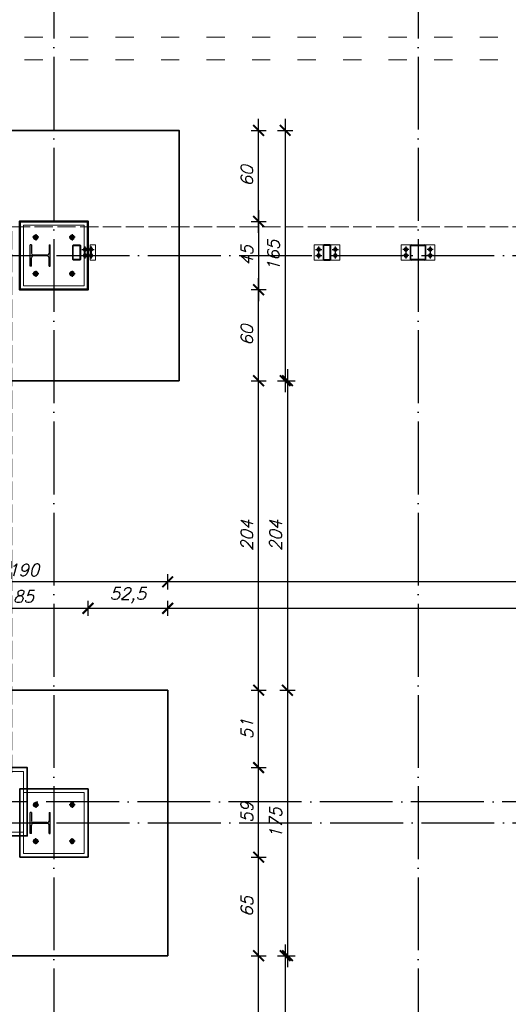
# Model space of a CAD drawing. Header units: millimetres. Extents: x 1814 to 94182, y 11562 to 49454.
# Tile 112 of 143: x 10723 to 11045, y 26353 to 27002. Entities that reach past the tile are written whole.
import ezdxf

# ---------------------------------------------------------------- set-up
doc = ezdxf.new("R2010")
doc.units = ezdxf.units.MM
for name, pattern in [('ACAD_ISO02W100', [15, 12, -3]), ('ACAD_ISO03W100', [30, 12, -18]), ('ACAD_ISO04W100', [30, 24, -3, 0, -3])]:
    doc.linetypes.add(name, pattern=pattern)
for name, color, linetype, lineweight in [('obrys budynku', 114, 'ACAD_ISO02W100', 9), ('profil stalowy', 100, 'Continuous', 25), ('urządzenia sanitarne', 200, 'Continuous', 9), ('utwardzenie', 250, 'Continuous', 9), ('widok 0.09', 132, 'Continuous', 9), ('widok 0.15', 150, 'Continuous', 15), ('widok 0.25', 30, 'Continuous', 25), ('widok 0.35', 22, 'Continuous', 35), ('wymiar', 135, 'Continuous', 9), ('ściany', 7, 'Continuous', 50), ('śruby', 204, 'Continuous', 9)]:
    doc.layers.add(name, color=color, linetype=linetype, lineweight=lineweight)
doc.layers.add('osie', color=40, linetype='ACAD_ISO04W100')
doc.styles.add('WYMIARY', font='simplex.shx', dxfattribs={"oblique": 15})
doc.dimstyles.new('1-50', dxfattribs={"dimscale": 50, "dimtxt": 0.16, "dimasz": 0.2, "dimexe": 0.1, "dimexo": 0.1, "dimgap": 0.075, "dimtad": 1, "dimdec": 1, "dimrnd": 0.1, "dimzin": 9, "dimtxsty": 'WYMIARY', "dimblk": 'ARCHTICK', "dimcen": 0.2, "dimdle": 0.15, "dimadec": 1, "dimazin": 1, "dimtfac": 1, "dimtdec": 1, "dimtix": 1, "dimtmove": 2, "dimatfit": 3, "dimldrblk": 'ARCHTICK', "dimfxl": 0, "dimarcsym": 0})

# ---------------------------------------------------------------- blocks, each defined once
blk = doc.blocks.new('A$C16716dc2')
at = {"layer": 'osie', "ltscale": 0.05}
for p, q in [((4, 2), (0, 2)), ((2, 4), (2, 0))]:
    blk.add_line(p, q, dxfattribs=at)
at = {"layer": 'widok 0.09'}
blk.add_circle((2, 2), 1.5, dxfattribs=at)
at = {"layer": 'widok 0.25'}
blk.add_circle((2, 2), 0.8, dxfattribs=at)
at = {"layer": 'widok 0.35'}
blk.add_lwpolyline([(3.39, 2), (2.69, 0.8), (1.31, 0.8), (0.61, 2), (1.31, 3.2), (2.69, 3.2)], close=True, dxfattribs=at)
blk = doc.blocks.new('A$Cc7ba2b45')
at = {"layer": 'osie', "ltscale": 0.05}
for p, q in [((4, 2), (0, 2)), ((2, 4), (2, 0))]:
    blk.add_line(p, q, dxfattribs=at)
at = {"layer": 'widok 0.09'}
blk.add_circle((2, 2), 1.12, dxfattribs=at)
at = {"layer": 'widok 0.25'}
blk.add_circle((2, 2), 0.6, dxfattribs=at)
at = {"layer": 'widok 0.35'}
blk.add_lwpolyline([(0.96, 2), (1.48, 1.1), (2.52, 1.1), (3.04, 2), (2.52, 2.9), (1.48, 2.9)], close=True, dxfattribs=at)
blk = doc.blocks.new('_ARCHTICK')
at = {"color": 0, "linetype": 'ByBlock', "lineweight": -2}
blk.add_solid([(0.398, 0.309), (0.309, 0.398), (-0.309, -0.398), (-0.398, -0.309)], dxfattribs=at)
blk = doc.blocks.new('*D3578')
at = {"layer": 'Defpoints', "color": 0}
for p in [(10745.46, 27190.3), (10705.46, 26928.8), (10745.46, 26928.8)]:
    blk.add_point(p, dxfattribs=at)
at = {"layer": 'wymiar', "color": 0, "lineweight": -2}
for p, q in [((10697.96, 27190.3), (10752.96, 27190.3)), ((10705.46, 27185.3), (10705.46, 27195.3)), ((10745.46, 27185.3), (10745.46, 27195.3))]:
    blk.add_line(p, q, dxfattribs=at)
at = {"layer": 'wymiar', "color": 0, "lineweight": -2, "xscale": 10, "yscale": 10, "zscale": 10, "rotation": 180}
blk.add_blockref('_ARCHTICK', (10705.46, 27190.3), dxfattribs=at)
at = {"layer": 'wymiar', "color": 0, "lineweight": -2, "xscale": 10, "yscale": 10, "zscale": 10}
blk.add_blockref('_ARCHTICK', (10745.46, 27190.3), dxfattribs=at)
at = {"layer": 'wymiar', "color": 0, "insert": (10725.46, 27198.05), "char_height": 8, "attachment_point": 5, "style": 'WYMIARY'}
blk.add_mtext('40', dxfattribs=at)
blk = doc.blocks.new('*D3579')
at = {"layer": 'Defpoints', "color": 0}
for p in [(10985.46, 27190.3), (10745.46, 26928.8), (10985.46, 26865.3)]:
    blk.add_point(p, dxfattribs=at)
at = {"layer": 'wymiar', "color": 0, "lineweight": -2}
for p, q in [((10737.96, 27190.3), (10992.96, 27190.3)), ((10745.46, 27185.3), (10745.46, 27195.3)), ((10985.46, 27185.3), (10985.46, 27195.3))]:
    blk.add_line(p, q, dxfattribs=at)
at = {"layer": 'wymiar', "color": 0, "lineweight": -2, "xscale": 10, "yscale": 10, "zscale": 10, "rotation": 180}
blk.add_blockref('_ARCHTICK', (10745.46, 27190.3), dxfattribs=at)
at = {"layer": 'wymiar', "color": 0, "lineweight": -2, "xscale": 10, "yscale": 10, "zscale": 10}
blk.add_blockref('_ARCHTICK', (10985.46, 27190.3), dxfattribs=at)
at = {"layer": 'wymiar', "color": 0, "insert": (10865.46, 27198.05), "char_height": 8, "attachment_point": 5, "style": 'WYMIARY'}
blk.add_mtext('240', dxfattribs=at)
blk = doc.blocks.new('*D3580')
at = {"layer": 'Defpoints', "color": 0}
for p in [(11225.46, 27190.3), (10985.46, 26865.3), (11225.46, 26865.3)]:
    blk.add_point(p, dxfattribs=at)
at = {"layer": 'wymiar', "color": 0, "lineweight": -2}
for p, q in [((10977.96, 27190.3), (11232.96, 27190.3)), ((10985.46, 27185.3), (10985.46, 27195.3)), ((11225.46, 27185.3), (11225.46, 27195.3))]:
    blk.add_line(p, q, dxfattribs=at)
at = {"layer": 'wymiar', "color": 0, "lineweight": -2, "xscale": 10, "yscale": 10, "zscale": 10, "rotation": 180}
blk.add_blockref('_ARCHTICK', (10985.46, 27190.3), dxfattribs=at)
at = {"layer": 'wymiar', "color": 0, "lineweight": -2, "xscale": 10, "yscale": 10, "zscale": 10}
blk.add_blockref('_ARCHTICK', (11225.46, 27190.3), dxfattribs=at)
at = {"layer": 'wymiar', "color": 0, "insert": (11105.46, 27198.05), "char_height": 8, "attachment_point": 5, "style": 'WYMIARY'}
blk.add_mtext('240', dxfattribs=at)
blk = doc.blocks.new('*D3379')
at = {"layer": 'Defpoints', "color": 0}
for p in [(10767.95, 27207.8), (10767.95, 26868.8), (11683.08, 26868.8)]:
    blk.add_point(p, dxfattribs=at)
at = {"layer": 'wymiar', "color": 0, "lineweight": -2}
for p, q in [((10767.95, 27202.8), (10767.95, 27212.8)), ((11683.08, 27202.8), (11683.08, 27212.8)), ((11690.58, 27207.8), (10760.45, 27207.8))]:
    blk.add_line(p, q, dxfattribs=at)
at = {"layer": 'wymiar', "color": 0, "lineweight": -2, "xscale": 10, "yscale": 10, "zscale": 10, "rotation": 180}
blk.add_blockref('_ARCHTICK', (10767.95, 27207.8), dxfattribs=at)
at = {"layer": 'wymiar', "color": 0, "lineweight": -2, "xscale": 10, "yscale": 10, "zscale": 10}
blk.add_blockref('_ARCHTICK', (11683.08, 27207.8), dxfattribs=at)
at = {"layer": 'wymiar', "color": 0, "insert": (11225.51, 27216.31), "char_height": 8, "attachment_point": 5, "style": 'WYMIARY'}
blk.add_mtext('915,1', dxfattribs=at)
blk = doc.blocks.new('*D3585')
at = {"layer": 'Defpoints', "color": 0}
for p in [(9999.31, 27207.8), (10722.95, 26823.8), (9999.31, 26508.8)]:
    blk.add_point(p, dxfattribs=at)
at = {"layer": 'wymiar', "color": 0, "lineweight": -2}
for p, q in [((9999.31, 27202.8), (9999.31, 27212.8)), ((10722.95, 27202.8), (10722.95, 27212.8)), ((10730.45, 27207.8), (9991.81, 27207.8))]:
    blk.add_line(p, q, dxfattribs=at)
at = {"layer": 'wymiar', "color": 0, "lineweight": -2, "xscale": 10, "yscale": 10, "zscale": 10, "rotation": 180}
blk.add_blockref('_ARCHTICK', (9999.31, 27207.8), dxfattribs=at)
at = {"layer": 'wymiar', "color": 0, "lineweight": -2, "xscale": 10, "yscale": 10, "zscale": 10}
blk.add_blockref('_ARCHTICK', (10722.95, 27207.8), dxfattribs=at)
at = {"layer": 'wymiar', "color": 0, "insert": (10361.13, 27216.31), "char_height": 8, "attachment_point": 5, "style": 'WYMIARY'}
blk.add_mtext('723,6', dxfattribs=at)
blk = doc.blocks.new('*D3589')
at = {"layer": 'Defpoints', "color": 0}
for p in [(10827.95, 27225.3), (10662.95, 26928.8), (10827.95, 26928.8)]:
    blk.add_point(p, dxfattribs=at)
at = {"layer": 'wymiar', "color": 0, "lineweight": -2}
for p, q in [((10662.95, 27220.3), (10662.95, 27230.3)), ((10827.95, 27220.3), (10827.95, 27230.3)), ((10655.45, 27225.3), (10835.45, 27225.3))]:
    blk.add_line(p, q, dxfattribs=at)
at = {"layer": 'wymiar', "color": 0, "lineweight": -2, "xscale": 10, "yscale": 10, "zscale": 10, "rotation": 180}
blk.add_blockref('_ARCHTICK', (10662.95, 27225.3), dxfattribs=at)
at = {"layer": 'wymiar', "color": 0, "lineweight": -2, "xscale": 10, "yscale": 10, "zscale": 10}
blk.add_blockref('_ARCHTICK', (10827.95, 27225.3), dxfattribs=at)
at = {"layer": 'wymiar', "color": 0, "insert": (10745.45, 27233.05), "char_height": 8, "attachment_point": 5, "style": 'WYMIARY'}
blk.add_mtext('165', dxfattribs=at)
blk = doc.blocks.new('*D3590')
at = {"layer": 'Defpoints', "color": 0}
for p in [(11623.08, 27225.3), (10827.95, 26928.8), (11623.08, 26928.8)]:
    blk.add_point(p, dxfattribs=at)
at = {"layer": 'wymiar', "color": 0, "lineweight": -2}
for p, q in [((10827.95, 27220.3), (10827.95, 27230.3)), ((11623.08, 27220.3), (11623.08, 27230.3)), ((10820.45, 27225.3), (11630.58, 27225.3))]:
    blk.add_line(p, q, dxfattribs=at)
at = {"layer": 'wymiar', "color": 0, "lineweight": -2, "xscale": 10, "yscale": 10, "zscale": 10, "rotation": 180}
blk.add_blockref('_ARCHTICK', (10827.95, 27225.3), dxfattribs=at)
at = {"layer": 'wymiar', "color": 0, "lineweight": -2, "xscale": 10, "yscale": 10, "zscale": 10}
blk.add_blockref('_ARCHTICK', (11623.08, 27225.3), dxfattribs=at)
at = {"layer": 'wymiar', "color": 0, "insert": (11225.51, 27233.81), "char_height": 8, "attachment_point": 5, "style": 'WYMIARY'}
blk.add_mtext('795,1', dxfattribs=at)
blk = doc.blocks.new('*D3592')
at = {"layer": 'Defpoints', "color": 0}
for p in [(10662.95, 27242.8), (10662.95, 26928.8), (11788.08, 26928.8)]:
    blk.add_point(p, dxfattribs=at)
at = {"layer": 'wymiar', "color": 0, "lineweight": -2}
for p, q in [((11795.58, 27242.8), (10655.45, 27242.8)), ((10662.95, 27237.8), (10662.95, 27247.8)), ((11788.08, 27237.8), (11788.08, 27247.8))]:
    blk.add_line(p, q, dxfattribs=at)
at = {"layer": 'wymiar', "color": 0, "lineweight": -2, "xscale": 10, "yscale": 10, "zscale": 10, "rotation": 180}
blk.add_blockref('_ARCHTICK', (10662.95, 27242.8), dxfattribs=at)
at = {"layer": 'wymiar', "color": 0, "lineweight": -2, "xscale": 10, "yscale": 10, "zscale": 10}
blk.add_blockref('_ARCHTICK', (11788.08, 27242.8), dxfattribs=at)
at = {"layer": 'wymiar', "color": 0, "insert": (11225.51, 27251.31), "char_height": 8, "attachment_point": 5, "style": 'WYMIARY'}
blk.add_mtext('1125,1', dxfattribs=at)
blk = doc.blocks.new('*D3533')
at = {"layer": 'Defpoints', "color": 0}
for p in [(11788.08, 27260.3), (11788.08, 26928.8), (9894.31, 26568.8)]:
    blk.add_point(p, dxfattribs=at)
at = {"layer": 'wymiar', "color": 0, "lineweight": -2}
for p, q in [((9894.31, 27255.3), (9894.31, 27265.3)), ((11788.08, 27255.3), (11788.08, 27265.3)), ((9886.81, 27260.3), (11795.58, 27260.3))]:
    blk.add_line(p, q, dxfattribs=at)
at = {"layer": 'wymiar', "color": 0, "lineweight": -2, "xscale": 10, "yscale": 10, "zscale": 10, "rotation": 180}
blk.add_blockref('_ARCHTICK', (9894.31, 27260.3), dxfattribs=at)
at = {"layer": 'wymiar', "color": 0, "lineweight": -2, "xscale": 10, "yscale": 10, "zscale": 10}
blk.add_blockref('_ARCHTICK', (11788.08, 27260.3), dxfattribs=at)
at = {"layer": 'wymiar', "color": 0, "insert": (10841.19, 27268.81), "char_height": 8, "attachment_point": 5, "style": 'WYMIARY'}
blk.add_mtext('1893,8', dxfattribs=at)
blk = doc.blocks.new('*D3376')
at = {"layer": 'Defpoints', "color": 0}
for p in [(10722.95, 26868.8), (9615.31, 26823.8), (10722.95, 26823.8)]:
    blk.add_point(p, dxfattribs=at)
at = {"layer": 'wymiar', "color": 0, "lineweight": -2}
for p, q in [((9615.31, 26876.3), (9615.31, 26816.3)), ((9620.31, 26868.8), (9610.31, 26868.8)), ((9620.31, 26823.8), (9610.31, 26823.8))]:
    blk.add_line(p, q, dxfattribs=at)
at = {"layer": 'wymiar', "color": 0, "lineweight": -2, "xscale": 10, "yscale": 10, "zscale": 10}
for p, rotation in [((9615.31, 26868.8), 90), ((9615.31, 26823.8), 270)]:
    blk.add_blockref('_ARCHTICK', p, dxfattribs=dict(at, rotation=rotation))
at = {"layer": 'wymiar', "color": 0, "insert": (9607.56, 26846.3), "char_height": 8, "attachment_point": 5, "rotation": 90, "style": 'WYMIARY'}
blk.add_mtext('45', dxfattribs=at)
blk = doc.blocks.new('*D3515')
at = {"layer": 'Defpoints', "color": 0}
for p in [(10722.95, 26823.8), (9615.31, 26463.8), (9954.31, 26463.8)]:
    blk.add_point(p, dxfattribs=at)
at = {"layer": 'wymiar', "color": 0, "lineweight": -2}
for p, q in [((9615.31, 26831.3), (9615.31, 26456.3)), ((9620.31, 26823.8), (9610.31, 26823.8)), ((9620.31, 26463.8), (9610.31, 26463.8))]:
    blk.add_line(p, q, dxfattribs=at)
at = {"layer": 'wymiar', "color": 0, "lineweight": -2, "xscale": 10, "yscale": 10, "zscale": 10}
for p, rotation in [((9615.31, 26823.8), 90), ((9615.31, 26463.8), 270)]:
    blk.add_blockref('_ARCHTICK', p, dxfattribs=dict(at, rotation=rotation))
at = {"layer": 'wymiar', "color": 0, "insert": (9607.56, 26643.8), "char_height": 8, "attachment_point": 5, "rotation": 90, "style": 'WYMIARY'}
blk.add_mtext('360', dxfattribs=at)
blk = doc.blocks.new('*D3396')
at = {"layer": 'Defpoints', "color": 0}
for p in [(10820.48, 26613.78), (10820.48, 26559.8), (10767.97, 26494.8)]:
    blk.add_point(p, dxfattribs=at)
at = {"layer": 'wymiar', "color": 0, "lineweight": -2}
for p, q in [((10760.47, 26613.78), (10827.98, 26613.78)), ((10767.97, 26608.78), (10767.97, 26618.78)), ((10820.48, 26608.78), (10820.48, 26618.78))]:
    blk.add_line(p, q, dxfattribs=at)
at = {"layer": 'wymiar', "color": 0, "lineweight": -2, "xscale": 10, "yscale": 10, "zscale": 10, "rotation": 180}
blk.add_blockref('_ARCHTICK', (10767.97, 26613.78), dxfattribs=at)
at = {"layer": 'wymiar', "color": 0, "lineweight": -2, "xscale": 10, "yscale": 10, "zscale": 10}
blk.add_blockref('_ARCHTICK', (10820.48, 26613.78), dxfattribs=at)
at = {"layer": 'wymiar', "color": 0, "insert": (10794.22, 26622.3), "char_height": 8, "attachment_point": 5, "style": 'WYMIARY'}
blk.add_mtext('52,5', dxfattribs=at)
blk = doc.blocks.new('*D3397')
at = {"layer": 'Defpoints', "color": 0}
for p in [(11623.08, 26613.78), (10820.48, 26559.8), (11623.08, 26554.8)]:
    blk.add_point(p, dxfattribs=at)
at = {"layer": 'wymiar', "color": 0, "lineweight": -2}
for p, q in [((10812.98, 26613.78), (11630.58, 26613.78)), ((10820.48, 26608.78), (10820.48, 26618.78)), ((11623.08, 26608.78), (11623.08, 26618.78))]:
    blk.add_line(p, q, dxfattribs=at)
at = {"layer": 'wymiar', "color": 0, "lineweight": -2, "xscale": 10, "yscale": 10, "zscale": 10, "rotation": 180}
blk.add_blockref('_ARCHTICK', (10820.48, 26613.78), dxfattribs=at)
at = {"layer": 'wymiar', "color": 0, "lineweight": -2, "xscale": 10, "yscale": 10, "zscale": 10}
blk.add_blockref('_ARCHTICK', (11623.08, 26613.78), dxfattribs=at)
at = {"layer": 'wymiar', "color": 0, "insert": (11221.78, 26622.3), "char_height": 8, "attachment_point": 5, "style": 'WYMIARY'}
blk.add_mtext('802,6', dxfattribs=at)
blk = doc.blocks.new('*D3402')
at = {"layer": 'Defpoints', "color": 0}
for p in [(10820.48, 26631.28), (10820.48, 26559.8), (11623.08, 26554.8)]:
    blk.add_point(p, dxfattribs=at)
at = {"layer": 'wymiar', "color": 0, "lineweight": -2}
for p, q in [((10820.48, 26626.28), (10820.48, 26636.28)), ((11623.08, 26626.28), (11623.08, 26636.28)), ((11630.58, 26631.28), (10812.98, 26631.28))]:
    blk.add_line(p, q, dxfattribs=at)
at = {"layer": 'wymiar', "color": 0, "lineweight": -2, "xscale": 10, "yscale": 10, "zscale": 10, "rotation": 180}
blk.add_blockref('_ARCHTICK', (10820.48, 26631.28), dxfattribs=at)
at = {"layer": 'wymiar', "color": 0, "lineweight": -2, "xscale": 10, "yscale": 10, "zscale": 10}
blk.add_blockref('_ARCHTICK', (11623.08, 26631.28), dxfattribs=at)
at = {"layer": 'wymiar', "color": 0, "insert": (11221.78, 26639.8), "char_height": 8, "attachment_point": 5, "style": 'WYMIARY'}
blk.add_mtext('802,6', dxfattribs=at)
blk = doc.blocks.new('*D3403')
at = {"layer": 'Defpoints', "color": 0}
for p in [(10630.48, 26631.28), (10630.48, 26559.8), (10820.48, 26559.8)]:
    blk.add_point(p, dxfattribs=at)
at = {"layer": 'wymiar', "color": 0, "lineweight": -2}
for p, q in [((10630.48, 26626.28), (10630.48, 26636.28)), ((10820.48, 26626.28), (10820.48, 26636.28)), ((10827.98, 26631.28), (10622.98, 26631.28))]:
    blk.add_line(p, q, dxfattribs=at)
at = {"layer": 'wymiar', "color": 0, "lineweight": -2, "xscale": 10, "yscale": 10, "zscale": 10, "rotation": 180}
blk.add_blockref('_ARCHTICK', (10630.48, 26631.28), dxfattribs=at)
at = {"layer": 'wymiar', "color": 0, "lineweight": -2, "xscale": 10, "yscale": 10, "zscale": 10}
blk.add_blockref('_ARCHTICK', (10820.48, 26631.28), dxfattribs=at)
at = {"layer": 'wymiar', "color": 0, "insert": (10725.48, 26639.03), "char_height": 8, "attachment_point": 5, "style": 'WYMIARY'}
blk.add_mtext('190', dxfattribs=at)
blk = doc.blocks.new('*D3438')
at = {"layer": 'Defpoints', "color": 0}
for p in [(10820.48, 26384.8), (10880.41, 26384.8), (10820.46, 26199.8)]:
    blk.add_point(p, dxfattribs=at)
at = {"layer": 'wymiar', "color": 0, "lineweight": -2}
for p, q in [((10880.41, 26192.3), (10880.41, 26392.3)), ((10875.41, 26384.8), (10885.41, 26384.8)), ((10875.41, 26199.8), (10885.41, 26199.8))]:
    blk.add_line(p, q, dxfattribs=at)
at = {"layer": 'wymiar', "color": 0, "lineweight": -2, "xscale": 10, "yscale": 10, "zscale": 10}
for p, rotation in [((10880.41, 26384.8), 90), ((10880.41, 26199.8), 270)]:
    blk.add_blockref('_ARCHTICK', p, dxfattribs=dict(at, rotation=rotation))
at = {"layer": 'wymiar', "color": 0, "insert": (10872.66, 26292.3), "char_height": 8, "attachment_point": 5, "rotation": 90, "style": 'WYMIARY'}
blk.add_mtext('185', dxfattribs=at)
blk = doc.blocks.new('*D3439')
at = {"layer": 'Defpoints', "color": 0}
for p in [(10827.95, 26763.8), (10880.4, 26763.8), (10820.48, 26559.8)]:
    blk.add_point(p, dxfattribs=at)
at = {"layer": 'wymiar', "color": 0, "lineweight": -2}
for p, q in [((10880.4, 26552.3), (10880.4, 26771.3)), ((10875.4, 26763.8), (10885.4, 26763.8)), ((10875.4, 26559.8), (10885.4, 26559.8))]:
    blk.add_line(p, q, dxfattribs=at)
at = {"layer": 'wymiar', "color": 0, "lineweight": -2, "xscale": 10, "yscale": 10, "zscale": 10}
for p, rotation in [((10880.4, 26763.8), 90), ((10880.4, 26559.8), 270)]:
    blk.add_blockref('_ARCHTICK', p, dxfattribs=dict(at, rotation=rotation))
at = {"layer": 'wymiar', "color": 0, "insert": (10872.65, 26661.8), "char_height": 8, "attachment_point": 5, "rotation": 90, "style": 'WYMIARY'}
blk.add_mtext('204', dxfattribs=at)
blk = doc.blocks.new('*D3440')
at = {"layer": 'Defpoints', "color": 0}
for p in [(10767.95, 26823.8), (10880.4, 26823.8), (10827.95, 26763.8)]:
    blk.add_point(p, dxfattribs=at)
at = {"layer": 'wymiar', "color": 0, "lineweight": -2}
for p, q in [((10880.4, 26756.3), (10880.4, 26831.3)), ((10875.4, 26823.8), (10885.4, 26823.8)), ((10875.4, 26763.8), (10885.4, 26763.8))]:
    blk.add_line(p, q, dxfattribs=at)
at = {"layer": 'wymiar', "color": 0, "lineweight": -2, "xscale": 10, "yscale": 10, "zscale": 10}
for p, rotation in [((10880.4, 26823.8), 90), ((10880.4, 26763.8), 270)]:
    blk.add_blockref('_ARCHTICK', p, dxfattribs=dict(at, rotation=rotation))
at = {"layer": 'wymiar', "color": 0, "insert": (10872.65, 26793.8), "char_height": 8, "attachment_point": 5, "rotation": 90, "style": 'WYMIARY'}
blk.add_mtext('60', dxfattribs=at)
blk = doc.blocks.new('*D3441')
at = {"layer": 'Defpoints', "color": 0}
for p in [(10827.95, 26928.8), (10880.4, 26928.8), (10722.95, 26868.8)]:
    blk.add_point(p, dxfattribs=at)
at = {"layer": 'wymiar', "color": 0, "lineweight": -2}
for p, q in [((10880.4, 26861.3), (10880.4, 26936.3)), ((10875.4, 26928.8), (10885.4, 26928.8)), ((10875.4, 26868.8), (10885.4, 26868.8))]:
    blk.add_line(p, q, dxfattribs=at)
at = {"layer": 'wymiar', "color": 0, "lineweight": -2, "xscale": 10, "yscale": 10, "zscale": 10}
for p, rotation in [((10880.4, 26928.8), 90), ((10880.4, 26868.8), 270)]:
    blk.add_blockref('_ARCHTICK', p, dxfattribs=dict(at, rotation=rotation))
at = {"layer": 'wymiar', "color": 0, "insert": (10872.65, 26898.8), "char_height": 8, "attachment_point": 5, "rotation": 90, "style": 'WYMIARY'}
blk.add_mtext('60', dxfattribs=at)
blk = doc.blocks.new('*D3442')
at = {"layer": 'Defpoints', "color": 0}
for p in [(10827.95, 26928.8), (10827.95, 26763.8), (10897.9, 26763.8)]:
    blk.add_point(p, dxfattribs=at)
at = {"layer": 'wymiar', "color": 0, "lineweight": -2}
for p, q in [((10897.9, 26936.3), (10897.9, 26756.3)), ((10892.9, 26928.8), (10902.9, 26928.8)), ((10892.9, 26763.8), (10902.9, 26763.8))]:
    blk.add_line(p, q, dxfattribs=at)
at = {"layer": 'wymiar', "color": 0, "lineweight": -2, "xscale": 10, "yscale": 10, "zscale": 10}
for p, rotation in [((10897.9, 26928.8), 90), ((10897.9, 26763.8), 270)]:
    blk.add_blockref('_ARCHTICK', p, dxfattribs=dict(at, rotation=rotation))
at = {"layer": 'wymiar', "color": 0, "insert": (10890.15, 26846.3), "char_height": 8, "attachment_point": 5, "rotation": 90, "style": 'WYMIARY'}
blk.add_mtext('165', dxfattribs=at)
blk = doc.blocks.new('*D3443')
at = {"layer": 'Defpoints', "color": 0}
for p in [(10827.95, 26763.8), (10820.48, 26559.8), (10899.41, 26559.8)]:
    blk.add_point(p, dxfattribs=at)
at = {"layer": 'wymiar', "color": 0, "lineweight": -2}
for p, q in [((10899.41, 26771.3), (10899.41, 26552.3)), ((10894.41, 26763.8), (10904.41, 26763.8)), ((10894.41, 26559.8), (10904.41, 26559.8))]:
    blk.add_line(p, q, dxfattribs=at)
at = {"layer": 'wymiar', "color": 0, "lineweight": -2, "xscale": 10, "yscale": 10, "zscale": 10}
for p, rotation in [((10899.41, 26763.8), 90), ((10899.41, 26559.8), 270)]:
    blk.add_blockref('_ARCHTICK', p, dxfattribs=dict(at, rotation=rotation))
at = {"layer": 'wymiar', "color": 0, "insert": (10891.66, 26661.8), "char_height": 8, "attachment_point": 5, "rotation": 90, "style": 'WYMIARY'}
blk.add_mtext('204', dxfattribs=at)
blk = doc.blocks.new('*D3444')
at = {"layer": 'Defpoints', "color": 0}
for p in [(10820.48, 26384.8), (10820.46, 26199.8), (10897.91, 26199.8)]:
    blk.add_point(p, dxfattribs=at)
at = {"layer": 'wymiar', "color": 0, "lineweight": -2}
for p, q in [((10897.91, 26392.3), (10897.91, 26192.3)), ((10892.91, 26384.8), (10902.91, 26384.8)), ((10892.91, 26199.8), (10902.91, 26199.8))]:
    blk.add_line(p, q, dxfattribs=at)
at = {"layer": 'wymiar', "color": 0, "lineweight": -2, "xscale": 10, "yscale": 10, "zscale": 10}
for p, rotation in [((10897.91, 26384.8), 90), ((10897.91, 26199.8), 270)]:
    blk.add_blockref('_ARCHTICK', p, dxfattribs=dict(at, rotation=rotation))
at = {"layer": 'wymiar', "color": 0, "insert": (10890.16, 26292.3), "char_height": 8, "attachment_point": 5, "rotation": 90, "style": 'WYMIARY'}
blk.add_mtext('185', dxfattribs=at)
blk = doc.blocks.new('*D3430')
at = {"layer": 'Defpoints', "color": 0}
for p in [(10767.95, 27207.8), (10722.95, 26868.8), (10767.95, 26868.8)]:
    blk.add_point(p, dxfattribs=at)
at = {"layer": 'wymiar', "color": 0, "lineweight": -2}
for p, q in [((10722.95, 27202.8), (10722.95, 27212.8)), ((10767.95, 27202.8), (10767.95, 27212.8)), ((10715.45, 27207.8), (10775.45, 27207.8))]:
    blk.add_line(p, q, dxfattribs=at)
at = {"layer": 'wymiar', "color": 0, "lineweight": -2, "xscale": 10, "yscale": 10, "zscale": 10, "rotation": 180}
blk.add_blockref('_ARCHTICK', (10722.95, 27207.8), dxfattribs=at)
at = {"layer": 'wymiar', "color": 0, "lineweight": -2, "xscale": 10, "yscale": 10, "zscale": 10}
blk.add_blockref('_ARCHTICK', (10767.95, 27207.8), dxfattribs=at)
at = {"layer": 'wymiar', "color": 0, "insert": (10745.45, 27215.55), "char_height": 8, "attachment_point": 5, "style": 'WYMIARY'}
blk.add_mtext('45', dxfattribs=at)
blk = doc.blocks.new('*D3599')
at = {"layer": 'Defpoints', "color": 0}
for p in [(10767.98, 26613.78), (10682.97, 26508.8), (10767.98, 26494.8)]:
    blk.add_point(p, dxfattribs=at)
at = {"layer": 'wymiar', "color": 0, "lineweight": -2}
for p, q in [((10675.47, 26613.78), (10775.48, 26613.78)), ((10682.97, 26608.78), (10682.97, 26618.78)), ((10767.98, 26608.78), (10767.98, 26618.78))]:
    blk.add_line(p, q, dxfattribs=at)
at = {"layer": 'wymiar', "color": 0, "lineweight": -2, "xscale": 10, "yscale": 10, "zscale": 10, "rotation": 180}
blk.add_blockref('_ARCHTICK', (10682.97, 26613.78), dxfattribs=at)
at = {"layer": 'wymiar', "color": 0, "lineweight": -2, "xscale": 10, "yscale": 10, "zscale": 10}
blk.add_blockref('_ARCHTICK', (10767.98, 26613.78), dxfattribs=at)
at = {"layer": 'wymiar', "color": 0, "insert": (10725.47, 26621.53), "char_height": 8, "attachment_point": 5, "style": 'WYMIARY'}
blk.add_mtext('85', dxfattribs=at)
blk = doc.blocks.new('*D3594')
at = {"layer": 'Defpoints', "color": 0}
for p in [(10767.95, 26868.8), (10767.95, 26823.8), (10880.4, 26823.8)]:
    blk.add_point(p, dxfattribs=at)
at = {"layer": 'wymiar', "color": 0, "lineweight": -2}
for p, q in [((10880.4, 26876.3), (10880.4, 26816.3)), ((10875.4, 26868.8), (10885.4, 26868.8)), ((10875.4, 26823.8), (10885.4, 26823.8))]:
    blk.add_line(p, q, dxfattribs=at)
at = {"layer": 'wymiar', "color": 0, "lineweight": -2, "xscale": 10, "yscale": 10, "zscale": 10}
for p, rotation in [((10880.4, 26868.8), 90), ((10880.4, 26823.8), 270)]:
    blk.add_blockref('_ARCHTICK', p, dxfattribs=dict(at, rotation=rotation))
at = {"layer": 'wymiar', "color": 0, "insert": (10872.65, 26846.3), "char_height": 8, "attachment_point": 5, "rotation": 90, "style": 'WYMIARY'}
blk.add_mtext('45', dxfattribs=at)
blk = doc.blocks.new('*D3604')
at = {"layer": 'Defpoints', "color": 0}
for p in [(10767.97, 26449.8), (10880.41, 26449.8), (10820.48, 26384.8)]:
    blk.add_point(p, dxfattribs=at)
at = {"layer": 'wymiar', "color": 0, "lineweight": -2}
for p, q in [((10880.41, 26377.3), (10880.41, 26457.3)), ((10875.41, 26449.8), (10885.41, 26449.8)), ((10875.41, 26384.8), (10885.41, 26384.8))]:
    blk.add_line(p, q, dxfattribs=at)
at = {"layer": 'wymiar', "color": 0, "lineweight": -2, "xscale": 10, "yscale": 10, "zscale": 10}
for p, rotation in [((10880.41, 26449.8), 90), ((10880.41, 26384.8), 270)]:
    blk.add_blockref('_ARCHTICK', p, dxfattribs=dict(at, rotation=rotation))
at = {"layer": 'wymiar', "color": 0, "insert": (10872.66, 26417.3), "char_height": 8, "attachment_point": 5, "rotation": 90, "style": 'WYMIARY'}
blk.add_mtext('65', dxfattribs=at)
blk = doc.blocks.new('*D3605')
at = {"layer": 'Defpoints', "color": 0}
for p in [(10727.97, 26508.8), (10880.41, 26508.8), (10767.97, 26449.8)]:
    blk.add_point(p, dxfattribs=at)
at = {"layer": 'wymiar', "color": 0, "lineweight": -2}
for p, q in [((10880.41, 26442.3), (10880.41, 26516.3)), ((10875.41, 26508.8), (10885.41, 26508.8)), ((10875.41, 26449.8), (10885.41, 26449.8))]:
    blk.add_line(p, q, dxfattribs=at)
at = {"layer": 'wymiar', "color": 0, "lineweight": -2, "xscale": 10, "yscale": 10, "zscale": 10}
for p, rotation in [((10880.41, 26508.8), 90), ((10880.41, 26449.8), 270)]:
    blk.add_blockref('_ARCHTICK', p, dxfattribs=dict(at, rotation=rotation))
at = {"layer": 'wymiar', "color": 0, "insert": (10872.66, 26479.3), "char_height": 8, "attachment_point": 5, "rotation": 90, "style": 'WYMIARY'}
blk.add_mtext('59', dxfattribs=at)
blk = doc.blocks.new('*D3606')
at = {"layer": 'Defpoints', "color": 0}
for p in [(10820.48, 26559.8), (10820.48, 26384.8), (10899.41, 26384.8)]:
    blk.add_point(p, dxfattribs=at)
at = {"layer": 'wymiar', "color": 0, "lineweight": -2}
for p, q in [((10899.41, 26567.3), (10899.41, 26377.3)), ((10894.41, 26559.8), (10904.41, 26559.8)), ((10894.41, 26384.8), (10904.41, 26384.8))]:
    blk.add_line(p, q, dxfattribs=at)
at = {"layer": 'wymiar', "color": 0, "lineweight": -2, "xscale": 10, "yscale": 10, "zscale": 10}
for p, rotation in [((10899.41, 26559.8), 90), ((10899.41, 26384.8), 270)]:
    blk.add_blockref('_ARCHTICK', p, dxfattribs=dict(at, rotation=rotation))
at = {"layer": 'wymiar', "color": 0, "insert": (10891.66, 26472.3), "char_height": 8, "attachment_point": 5, "rotation": 90, "style": 'WYMIARY'}
blk.add_mtext('175', dxfattribs=at)
blk = doc.blocks.new('*D3607')
at = {"layer": 'Defpoints', "color": 0}
for p in [(10820.48, 26559.8), (10880.41, 26559.8), (10727.97, 26508.8)]:
    blk.add_point(p, dxfattribs=at)
at = {"layer": 'wymiar', "color": 0, "lineweight": -2}
for p, q in [((10880.41, 26501.3), (10880.41, 26567.3)), ((10875.41, 26559.8), (10885.41, 26559.8)), ((10875.41, 26508.8), (10885.41, 26508.8))]:
    blk.add_line(p, q, dxfattribs=at)
at = {"layer": 'wymiar', "color": 0, "lineweight": -2, "xscale": 10, "yscale": 10, "zscale": 10}
for p, rotation in [((10880.41, 26559.8), 90), ((10880.41, 26508.8), 270)]:
    blk.add_blockref('_ARCHTICK', p, dxfattribs=dict(at, rotation=rotation))
at = {"layer": 'wymiar', "color": 0, "insert": (10872.66, 26534.3), "char_height": 8, "attachment_point": 5, "rotation": 90, "style": 'WYMIARY'}
blk.add_mtext('51', dxfattribs=at)

msp = doc.modelspace()

# ---------------------------------------------------------------- linework, layer by layer
at = {"layer": 'obrys budynku'}
msp.add_lwpolyline([(11733.11, 26865.3), (11733.11, 25359.3), (9957.81, 25359.3), (9957.81, 26505.3), (10717.81, 26505.3), (10717.81, 26865.3)], close=True, dxfattribs=at)
at = {"layer": 'osie', "ltscale": 2}
for p, q in [((10745.457, 27277.8), (10745.457, 24744.3)), ((10985.46, 27277.8), (10985.46, 24744.3)), ((9545.31, 26846.3), (12128.11, 26846.3)), ((9545.31, 26472.3), (12128.11, 26472.3))]:
    msp.add_line(p, q, dxfattribs=at)
msp.add_lwpolyline([(12133.236, 26508.926), (12110.61, 26486.3), (9562.81, 26486.3), (9540.185, 26508.926)], dxfattribs=at)
at = {"layer": 'profil stalowy'}
for p, q in [((10729.81, 26839.3), (10729.81, 26853.3)), ((10730.66, 26853.3), (10729.81, 26853.3)), ((10730.66, 26853.3), (10730.66, 26847.775)), ((10742.26, 26853.3), (10742.26, 26847.775)), ((10742.26, 26853.3), (10743.11, 26853.3)), ((10743.11, 26839.3), (10743.11, 26853.3)), ((10757.96, 26843.75), (10757.96, 26852.85)), ((10758.41, 26853.3), (10762.51, 26853.3)), ((10758.56, 26853), (10762.36, 26853)), ((10762.96, 26852.85), (10762.96, 26843.75)), ((10922.96, 26852.85), (10922.96, 26843.75)), ((10927.51, 26853.3), (10923.41, 26853.3)), ((10927.36, 26853), (10923.56, 26853)), ((10927.96, 26843.75), (10927.96, 26852.85)), ((10980.46, 26843.75), (10980.46, 26852.85)), ((10980.91, 26853.3), (10990.01, 26853.3)), ((10981.06, 26853), (10989.86, 26853)), ((10990.46, 26852.85), (10990.46, 26843.75)), ((10741.06, 26846.575), (10731.86, 26846.575)), ((10758.26, 26843.9), (10758.26, 26852.7)), ((10762.66, 26852.7), (10762.66, 26843.9)), ((10923.26, 26852.7), (10923.26, 26843.9)), ((10927.66, 26843.9), (10927.66, 26852.7)), ((10980.76, 26843.9), (10980.76, 26852.7)), ((10990.16, 26852.7), (10990.16, 26843.9)), ((10730.66, 26839.3), (10730.66, 26844.825)), ((10741.06, 26846.025), (10731.86, 26846.025)), ((10742.26, 26839.3), (10742.26, 26844.825)), ((10762.51, 26843.3), (10758.41, 26843.3)), ((10762.36, 26843.6), (10758.56, 26843.6)), ((10923.41, 26843.3), (10927.51, 26843.3)), ((10923.56, 26843.6), (10927.36, 26843.6)), ((10990.01, 26843.3), (10980.91, 26843.3)), ((10989.86, 26843.6), (10981.06, 26843.6)), ((10730.66, 26839.3), (10729.81, 26839.3)), ((10742.26, 26839.3), (10743.11, 26839.3)), ((10729.81, 26465.3), (10729.81, 26479.3)), ((10730.66, 26479.3), (10729.81, 26479.3)), ((10730.66, 26479.3), (10730.66, 26473.775)), ((10742.26, 26479.3), (10742.26, 26473.775)), ((10742.26, 26479.3), (10743.11, 26479.3)), ((10743.11, 26465.3), (10743.11, 26479.3)), ((10730.66, 26465.3), (10730.66, 26470.825)), ((10741.06, 26472.575), (10731.86, 26472.575)), ((10741.06, 26472.025), (10731.86, 26472.025)), ((10742.26, 26465.3), (10742.26, 26470.825)), ((10730.66, 26465.3), (10729.81, 26465.3)), ((10742.26, 26465.3), (10743.11, 26465.3))]:
    msp.add_line(p, q, dxfattribs=at)
for centre, radius, start, end in [((10758.41, 26852.85), 0.45, 90, 180), ((10758.56, 26852.7), 0.3, 90, 180), ((10762.36, 26852.7), 0.3, 0, 90), ((10762.51, 26852.85), 0.45, 0, 90), ((10923.41, 26852.85), 0.45, 90, 180), ((10923.56, 26852.7), 0.3, 90, 180), ((10927.36, 26852.7), 0.3, 0, 90), ((10927.51, 26852.85), 0.45, 0, 90), ((10980.91, 26852.85), 0.45, 90, 180), ((10981.06, 26852.7), 0.3, 90, 180), ((10989.86, 26852.7), 0.3, 0, 90), ((10990.01, 26852.85), 0.45, 0, 90), ((10731.86, 26847.775), 1.2, 180, 270), ((10741.06, 26847.775), 1.2, 270, 0), ((10731.86, 26844.825), 1.2, 90, 180), ((10741.06, 26844.825), 1.2, 0, 90), ((10758.41, 26843.75), 0.45, 180, 270), ((10758.56, 26843.9), 0.3, 180, 270), ((10762.36, 26843.9), 0.3, 270, 0), ((10762.51, 26843.75), 0.45, 270, 0), ((10923.41, 26843.75), 0.45, 180, 270), ((10923.56, 26843.9), 0.3, 180, 270), ((10927.36, 26843.9), 0.3, 270, 0), ((10927.51, 26843.75), 0.45, 270, 0), ((10980.91, 26843.75), 0.45, 180, 270), ((10981.06, 26843.9), 0.3, 180, 270), ((10989.86, 26843.9), 0.3, 270, 0), ((10990.01, 26843.75), 0.45, 270, 0), ((10731.86, 26473.775), 1.2, 180, 270), ((10731.86, 26470.825), 1.2, 90, 180), ((10741.06, 26473.775), 1.2, 270, 0), ((10741.06, 26470.825), 1.2, 0, 90)]:
    msp.add_arc(centre, radius, start, end, dxfattribs=at)
at = {"layer": 'utwardzenie', "linetype": 'ACAD_ISO03W100'}
for points in [[(11110.46, 25363.3), (11110.46, 25064.3, 0.4142136), (11160.46, 25014.3), (11558.11, 25014.3, 0.4142136), (11858.11, 25314.3), (11858.11, 26890.3, 0.4142136), (11758.11, 26990.3), (10502.71, 26990.3, 0.4142136), (10402.71, 26890.3), (10402.71, 26505.3)], [(11125.46, 25363.3), (11125.46, 25064.3, 0.4142136), (11160.46, 25029.3), (11558.11, 25029.3, 0.4142136), (11843.11, 25314.3), (11843.11, 26890.3, 0.4142136), (11758.11, 26975.3), (10502.71, 26975.3, 0.4142136), (10417.71, 26890.3), (10417.71, 26505.3)]]:
    msp.add_lwpolyline(points, format="xyb", dxfattribs=at)
at = {"layer": 'widok 0.15'}
for points in [[(10725.477, 26826.3), (10765.477, 26826.3), (10765.477, 26866.3), (10725.477, 26866.3)], [(10772.96, 26853.3), (10769.445, 26853.3), (10769.445, 26843.3), (10772.96, 26843.3)], [(10933.96, 26853.3), (10916.96, 26853.3), (10916.96, 26843.3), (10933.96, 26843.3)], [(10974.46, 26853.3), (10996.46, 26853.3), (10996.46, 26843.3), (10974.46, 26843.3)], [(10725.497, 26466.3), (10685.497, 26466.3), (10685.497, 26506.3), (10725.497, 26506.3)], [(10725.497, 26452.3), (10765.497, 26452.3), (10765.497, 26492.3), (10725.497, 26492.3)]]:
    msp.add_lwpolyline(points, close=True, dxfattribs=at)
at = {"layer": 'widok 0.35'}
for points in [[(10662.945, 26928.8), (10827.945, 26928.8), (10827.945, 26763.8), (10662.945, 26763.8)], [(10764.921, 26850.3), (10765.441, 26849.4), (10766.48, 26849.4), (10767, 26850.3), (10766.48, 26851.2), (10765.441, 26851.2)], [(10764.921, 26846.3), (10765.441, 26847.2), (10766.48, 26847.2), (10767, 26846.3), (10766.48, 26845.4), (10765.441, 26845.4)], [(10768.921, 26850.3), (10769.441, 26849.4), (10770.48, 26849.4), (10771, 26850.3), (10770.48, 26851.2), (10769.441, 26851.2)], [(10768.921, 26846.3), (10769.441, 26847.2), (10770.48, 26847.2), (10771, 26846.3), (10770.48, 26845.4), (10769.441, 26845.4)], [(10921, 26850.3), (10920.48, 26849.4), (10919.441, 26849.4), (10918.921, 26850.3), (10919.441, 26851.2), (10920.48, 26851.2)], [(10921, 26846.3), (10920.48, 26847.2), (10919.441, 26847.2), (10918.921, 26846.3), (10919.441, 26845.4), (10920.48, 26845.4)], [(10929.921, 26850.3), (10930.441, 26849.4), (10931.48, 26849.4), (10932, 26850.3), (10931.48, 26851.2), (10930.441, 26851.2)], [(10929.921, 26846.3), (10930.441, 26847.2), (10931.48, 26847.2), (10932, 26846.3), (10931.48, 26845.4), (10930.441, 26845.4)], [(10978.5, 26850.3), (10977.98, 26849.4), (10976.941, 26849.4), (10976.421, 26850.3), (10976.941, 26851.2), (10977.98, 26851.2)], [(10978.5, 26846.3), (10977.98, 26847.2), (10976.941, 26847.2), (10976.421, 26846.3), (10976.941, 26845.4), (10977.98, 26845.4)], [(10992.421, 26850.3), (10992.941, 26849.4), (10993.98, 26849.4), (10994.5, 26850.3), (10993.98, 26851.2), (10992.941, 26851.2)], [(10992.421, 26846.3), (10992.941, 26847.2), (10993.98, 26847.2), (10994.5, 26846.3), (10993.98, 26845.4), (10992.941, 26845.4)], [(10630.477, 26559.8), (10820.477, 26559.8), (10820.477, 26384.8), (10630.477, 26384.8)], [(10682.965, 26508.8), (10727.965, 26508.8), (10727.965, 26463.8), (10682.965, 26463.8)], [(10722.965, 26449.8), (10767.965, 26449.8), (10767.965, 26494.8), (10722.965, 26494.8)]]:
    msp.add_lwpolyline(points, close=True, dxfattribs=at)
at = {"layer": 'ściany'}
for p, q in [((10767.945, 26837.3), (10767.945, 26855.3)), ((10727.46, 26823.8), (10745.46, 26823.8))]:
    msp.add_line(p, q, dxfattribs=at)
for points in [[(10767.945, 26855.3), (10767.945, 26868.8), (10722.945, 26868.8), (10722.945, 26823.8), (10727.46, 26823.8)], [(10745.46, 26823.8), (10767.945, 26823.8), (10767.945, 26837.3)]]:
    msp.add_lwpolyline(points, dxfattribs=at)

# ---------------------------------------------------------------- block references
at = {"layer": 'urządzenia sanitarne', "xscale": -1}
for p in [(10767.96, 26848.3), (10767.96, 26844.3), (10771.96, 26848.3), (10771.96, 26844.3), (10921.96, 26848.3), (10921.96, 26844.3), (10932.96, 26848.3), (10932.96, 26844.3)]:
    msp.add_blockref('A$Cc7ba2b45', p, dxfattribs=at)
at = {"layer": 'urządzenia sanitarne'}
for p in [(10975.46, 26848.3), (10975.46, 26844.3), (10991.46, 26848.3), (10991.46, 26844.3)]:
    msp.add_blockref('A$Cc7ba2b45', p, dxfattribs=at)
at = {"layer": 'śruby'}
for p in [(10731.477, 26856.3), (10755.478, 26856.3), (10731.477, 26832.3), (10755.478, 26832.3), (10755.498, 26482.3)]:
    msp.add_blockref('A$C16716dc2', p, dxfattribs=at)
at = {"layer": 'śruby', "xscale": -1}
msp.add_blockref('A$C16716dc2', (10735.496, 26482.3), dxfattribs=at)
at = {"layer": 'śruby', "rotation": 180}
msp.add_blockref('A$C16716dc2', (10735.496, 26462.3), dxfattribs=at)
at = {"layer": 'śruby', "xscale": -1, "rotation": 180}
msp.add_blockref('A$C16716dc2', (10755.498, 26462.3), dxfattribs=at)

# ---------------------------------------------------------------- dimensions: what is measured, and where the dimension line sits
at = {"layer": 'wymiar'}
for base, p1, p2, picture, middle in [((11788.077, 27260.3), (9894.31, 26568.8), (11788.077, 26928.8), '*D3533', (10841.194, 27268.812)), ((10662.945, 27242.8), (11788.077, 26928.8), (10662.945, 26928.8), '*D3592', (11225.511, 27251.312)), ((10827.945, 27225.3), (10662.945, 26928.8), (10827.945, 26928.8), '*D3589', (10745.445, 27233.05)), ((11623.077, 27225.3), (10827.945, 26928.8), (11623.077, 26928.8), '*D3590', (11225.511, 27233.812)), ((9999.31, 27207.8), (10722.945, 26823.8), (9999.31, 26508.8), '*D3585', (10361.128, 27216.312)), ((10767.945, 27207.8), (10722.945, 26868.8), (10767.945, 26868.8), '*D3430', (10745.445, 27215.55)), ((10767.945, 27207.8), (11683.077, 26868.8), (10767.945, 26868.8), '*D3379', (11225.511, 27216.312)), ((10745.457, 27190.3), (10705.457, 26928.8), (10745.457, 26928.8), '*D3578', (10725.457, 27198.05)), ((10985.46, 27190.3), (10745.457, 26928.8), (10985.46, 26865.3), '*D3579', (10865.459, 27198.05)), ((11225.46, 27190.3), (10985.46, 26865.3), (11225.46, 26865.3), '*D3580', (11105.46, 27198.05)), ((10630.477, 26631.285), (10820.477, 26559.8), (10630.477, 26559.8), '*D3403', (10725.477, 26639.035)), ((10820.477, 26631.285), (11623.077, 26554.8), (10820.477, 26559.8), '*D3402', (11221.777, 26639.797)), ((10767.98, 26613.785), (10682.965, 26508.8), (10767.98, 26494.8), '*D3599', (10725.473, 26621.535)), ((10820.477, 26613.785), (10767.965, 26494.8), (10820.477, 26559.8), '*D3396', (10794.221, 26622.297)), ((11623.077, 26613.785), (10820.477, 26559.8), (11623.077, 26554.8), '*D3397', (11221.777, 26622.297))]:
    dim = msp.add_linear_dim(base=base, p1=p1, p2=p2, dimstyle='1-50', dxfattribs=at)
    dim.commit()
    dim.dimension.update_dxf_attribs({"geometry": picture, "text_midpoint": middle})
for base, p1, p2, picture, middle in [((10880.396, 26928.8), (10722.945, 26868.8), (10827.945, 26928.8), '*D3441', (10872.646, 26898.8)), ((10897.896, 26763.8), (10827.945, 26928.8), (10827.945, 26763.8), '*D3442', (10890.146, 26846.3)), ((9615.31, 26823.8), (10722.945, 26868.8), (10722.945, 26823.8), '*D3376', (9607.56, 26846.3)), ((10880.396, 26823.8), (10767.945, 26868.8), (10767.945, 26823.8), '*D3594', (10872.646, 26846.3)), ((9615.31, 26463.8), (10722.945, 26823.8), (9954.31, 26463.8), '*D3515', (9607.56, 26643.8)), ((10880.396, 26823.8), (10827.945, 26763.8), (10767.945, 26823.8), '*D3440', (10872.646, 26793.8)), ((10880.396, 26763.8), (10820.477, 26559.8), (10827.945, 26763.8), '*D3439', (10872.646, 26661.8)), ((10899.412, 26559.8), (10827.945, 26763.8), (10820.477, 26559.8), '*D3443', (10891.662, 26661.8)), ((10880.412, 26559.8), (10727.965, 26508.8), (10820.477, 26559.8), '*D3607', (10872.662, 26534.3)), ((10899.412, 26384.8), (10820.477, 26559.8), (10820.477, 26384.8), '*D3606', (10891.662, 26472.3)), ((10880.412, 26508.8), (10767.965, 26449.8), (10727.965, 26508.8), '*D3605', (10872.662, 26479.3)), ((10880.412, 26449.8), (10820.477, 26384.8), (10767.965, 26449.8), '*D3604', (10872.662, 26417.3)), ((10880.412, 26384.8), (10820.46, 26199.8), (10820.477, 26384.8), '*D3438', (10872.662, 26292.3)), ((10897.912, 26199.8), (10820.477, 26384.8), (10820.46, 26199.8), '*D3444', (10890.162, 26292.3))]:
    dim = msp.add_linear_dim(base=base, p1=p1, p2=p2, angle=90, dimstyle='1-50', dxfattribs=at)
    dim.commit()
    dim.dimension.update_dxf_attribs({"geometry": picture, "text_midpoint": middle})

doc.saveas('drawing.dxf')
